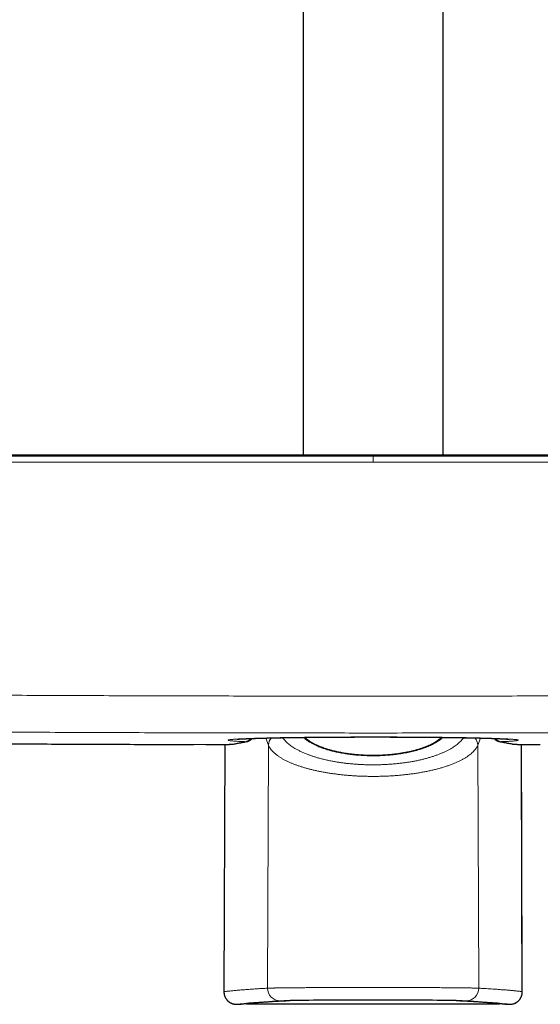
# Model space of a CAD drawing. Header units: millimetres. Extents: x 8 to 778, y 12 to 1829.
# Tile 174 of 256: x 362 to 428, y 1128 to 1253. Entities that reach past the tile are written whole.
import ezdxf

# ---------------------------------------------------------------- set-up
doc = ezdxf.new("R2010")
doc.units = ezdxf.units.MM

msp = doc.modelspace()

# ---------------------------------------------------------------- linework, layer by layer
at = {"color": 7, "linetype": 'Continuous', "lineweight": 30}
for p, q in [((397.78, 1463.75), (397.78, 1197.92)), ((415.58, 1197.92), (415.58, 1463.75)), ((387.83, 1161.13), (387.7, 1129.68)), ((388.94, 1161.19), (388.91, 1161.18)), ((424.43, 1161.19), (424.45, 1161.18)), ((387.7, 1129.68), (387.7, 1129.68)), ((425.66, 1129.68), (425.66, 1129.68)), ((389.33, 1128.08), (389.34, 1128.08)), ((389.34, 1128.08), (389.65, 1128.08)), ((390.67, 1128.12), (422.7, 1128.12)), ((423.72, 1128.08), (424.03, 1128.08)), ((424.03, 1128.08), (424.03, 1128.08)), ((424.05, 1128.08), (424.06, 1128.08))]:
    msp.add_line(p, q, dxfattribs=at)
at = {"color": 8, "linetype": 'Continuous', "lineweight": 0}
for p, q in [((406.68, 1197.92), (406.68, 1197.82)), ((406.68, 1197.03), (406.68, 1197.62)), ((385.42, 1161.12), (385.42, 1161.12)), ((393.36, 1161.05), (393.02, 1161.95)), ((420.35, 1161.95), (420.01, 1161.05)), ((393.25, 1130.13), (393.36, 1161.05)), ((420.11, 1130.13), (420.01, 1161.05)), ((395.12, 1128.52), (395.16, 1128.53)), ((418.24, 1128.52), (418.21, 1128.53)), ((389.33, 1128.08), (389.64, 1128.08)), ((390.67, 1128.12), (422.7, 1128.12)), ((423.72, 1128.08), (424.03, 1128.08))]:
    msp.add_line(p, q, dxfattribs=at)
at = {"color": 8, "linetype": 'Continuous', "lineweight": 0, "flags": 128}
for points in [[(387.83, 1161.13), (387.83, 1160.51), (387.7, 1129.68)], [(388.91, 1161.18), (388.87, 1161.18), (388.78, 1161.17)], [(390.45, 1161.48), (390.54, 1161.49), (390.6, 1161.5)], [(422.91, 1161.48), (422.83, 1161.49), (422.77, 1161.5)], [(424.45, 1161.18), (424.49, 1161.18), (424.58, 1161.17)], [(425.66, 1129.68), (425.58, 1149.07), (425.54, 1161.13)]]:
    msp.add_lwpolyline(points, dxfattribs=at)
at = {"color": 7, "linetype": 'Continuous', "lineweight": 30, "flags": 128}
msp.add_lwpolyline([(425.66, 1129.68), (425.61, 1141.86), (425.54, 1161.13)], dxfattribs=at)
at = {"color": 8, "linetype": 'Continuous', "lineweight": 0}
for centre, radius, start, end in [((394.88, 1160.93), 1.53, 137.2719, 175.7995), ((418.49, 1160.93), 1.53, 4.2005, 42.7267), ((394.84, 1130.12), 1.59, 179.566, 269.5703), ((418.52, 1130.12), 1.59, 270.4297, 0.434), ((390.67, 1128.32), 0.2, 224.7104, 269.9412), ((422.7, 1128.32), 0.2, 270.0614, 315.3023)]:
    msp.add_arc(centre, radius, start, end, dxfattribs=at)
at = {"color": 7, "linetype": 'Continuous', "lineweight": 30}
for centre, start, end in [((390.67, 1128.32), 225.2857, 270), ((422.7, 1128.32), 270, 315.2594)]:
    msp.add_arc(centre, 0.2, start, end, dxfattribs=at)
at = {"color": 8, "linetype": 'Continuous', "lineweight": 0}
for centre, major_axis, ratio, start_param, end_param in [((958.04, 1127.77), (569.79, 0), 0.008727, 2.989392, 3.079853), ((958.04, 1127.77), (569.5, 0), 0.008727, 2.989347, 3.079244), ((406.68, 1128.51), (11.99, 0), 0.008727, 0.1522, 2.989392), ((406.68, 1128.51), (11.69, 0), 0.008727, 2.700364, 2.989347), ((406.68, 1128.51), (11.69, 0), 0.008727, 0.152246, 0.441972), ((-144.67, 1127.77), (569.5, 0), 0.008727, 0.062348, 0.152246), ((-144.67, 1127.77), (569.79, 0), 0.008727, 0.06174, 0.1522), ((958.04, 1127.7), (568.4, 0), 0.012218, 3.057594, 3.081293), ((-144.67, 1127.7), (568.4, 0), 0.012218, 0.060299, 0.083879)]:
    msp.add_ellipse(centre, major_axis=major_axis, ratio=ratio, start_param=start_param, end_param=end_param, dxfattribs=at)
at = {"color": 7, "linetype": 'Continuous', "lineweight": 30}
msp.add_ellipse((406.68, 1128.51), major_axis=(11.69, 0), ratio=0.008727, start_param=0.441972, end_param=2.700364, dxfattribs=at)
at = {"color": 8, "linetype": 'Continuous', "lineweight": 0}
for points, knots in [([(406.68, 1197.82), (403.77, 1197.82), (397.96, 1197.82), (390.01, 1197.82), (382.83, 1197.82), (376.43, 1197.82), (370.03, 1197.82), (363.63, 1197.82), (357.23, 1197.82), (350.84, 1197.82), (344.44, 1197.82), (338.04, 1197.82), (331.78, 1197.82), (325.68, 1197.82), (319.72, 1197.82), (313.76, 1197.82), (309.79, 1197.82), (307.8, 1197.82)], [0, 0, 0, 0, 0.088223, 0.176447, 0.241167, 0.305888, 0.370609, 0.43533, 0.50005, 0.564771, 0.629492, 0.694213, 0.758933, 0.8192, 0.879466, 0.939733, 1, 1, 1, 1]), ([(406.68, 1197.62), (406.68, 1197.65), (406.68, 1197.71), (406.68, 1197.76), (406.68, 1197.8), (406.68, 1197.81), (406.68, 1197.82)], [0, 0, 0, 0, 0.2947438, 0.5971916, 0.7974178, 1, 1, 1, 1]), ([(406.68, 1197.82), (409.59, 1197.82), (415.41, 1197.82), (423.36, 1197.82), (430.53, 1197.82), (436.93, 1197.82), (443.33, 1197.82), (449.73, 1197.82), (456.13, 1197.82), (462.53, 1197.82), (468.93, 1197.82), (475.33, 1197.82), (481.58, 1197.82), (487.69, 1197.82), (493.64, 1197.82), (499.6, 1197.82), (503.57, 1197.82), (505.56, 1197.82)], [0, 0, 0, 0, 0.0882231, 0.1764467, 0.2411671, 0.3058876, 0.3706086, 0.4353298, 0.5000502, 0.5647712, 0.6294924, 0.6942128, 0.7589333, 0.8191996, 0.8794661, 0.939733, 1, 1, 1, 1]), ([(307.79, 1197.03), (309.78, 1197.03), (313.75, 1197.03), (319.71, 1197.03), (325.67, 1197.03), (331.77, 1197.03), (338.03, 1197.03), (344.43, 1197.03), (350.83, 1197.03), (357.23, 1197.03), (363.63, 1197.03), (370.03, 1197.03), (376.43, 1197.03), (382.83, 1197.03), (390.01, 1197.03), (397.96, 1197.03), (403.77, 1197.03), (406.68, 1197.03)], [0, 0, 0, 0, 0.060266, 0.120533, 0.1808, 0.241067, 0.305787, 0.370508, 0.435229, 0.49995, 0.56467, 0.629391, 0.694111, 0.758832, 0.823553, 0.911776, 1, 1, 1, 1]), ([(505.57, 1197.03), (503.59, 1197.03), (499.62, 1197.03), (493.66, 1197.03), (487.7, 1197.03), (481.59, 1197.03), (475.34, 1197.03), (468.94, 1197.03), (462.54, 1197.03), (456.14, 1197.03), (449.74, 1197.03), (443.34, 1197.03), (436.93, 1197.03), (430.53, 1197.03), (423.36, 1197.03), (415.41, 1197.03), (409.59, 1197.03), (406.68, 1197.03)], [0, 0, 0, 0, 0.060266, 0.120533, 0.1808, 0.241067, 0.305787, 0.370508, 0.435229, 0.49995, 0.56467, 0.629391, 0.694111, 0.758832, 0.823553, 0.911776, 1, 1, 1, 1]), ([(308.88, 1167.79), (311.6, 1167.76), (317.03, 1167.7), (325.17, 1167.63), (333.86, 1167.56), (343.1, 1167.49), (352.87, 1167.43), (362.65, 1167.38), (372.43, 1167.34), (382.21, 1167.31), (391.99, 1167.29), (401.77, 1167.28), (411.55, 1167.28), (421.33, 1167.29), (431.42, 1167.31), (441.81, 1167.35), (452.51, 1167.39), (463.21, 1167.45), (473.74, 1167.52), (484.1, 1167.6), (494.29, 1167.68), (501.08, 1167.75), (504.48, 1167.79)], [0, 0, 0, 0, 0.04165, 0.0833, 0.124949, 0.174936, 0.224922, 0.274908, 0.324895, 0.374881, 0.424881, 0.474881, 0.524881, 0.574881, 0.624881, 0.679583, 0.734284, 0.788986, 0.843687, 0.895792, 0.947896, 1, 1, 1, 1]), ([(504.42, 1163.09), (501.7, 1163.06), (496.28, 1163.01), (488.14, 1162.94), (479.45, 1162.86), (470.23, 1162.8), (460.45, 1162.74), (450.68, 1162.69), (440.91, 1162.65), (431.14, 1162.62), (421.37, 1162.6), (411.59, 1162.59), (401.82, 1162.59), (392.04, 1162.6), (381.96, 1162.62), (371.58, 1162.65), (360.88, 1162.7), (350.19, 1162.75), (339.67, 1162.82), (329.31, 1162.9), (319.13, 1162.99), (312.34, 1163.06), (308.95, 1163.09)], [0, 0, 0, 0, 0.04165, 0.0833, 0.124949, 0.174936, 0.224922, 0.274909, 0.324895, 0.374881, 0.424881, 0.474881, 0.524881, 0.574881, 0.624881, 0.679583, 0.734284, 0.788986, 0.843687, 0.895792, 0.947896, 1, 1, 1, 1]), ([(385.42, 1161.12), (381.79, 1161.13), (374.55, 1161.15), (363.04, 1161.2), (350.88, 1161.26), (340.22, 1161.34), (333.82, 1161.39), (331.68, 1161.41)], [0, 0, 0, 0, 0.202212, 0.404423, 0.642654, 0.880885, 1, 1, 1, 1]), ([(388.78, 1161.17), (388.77, 1161.17), (388.75, 1161.17), (388.68, 1161.16), (388.6, 1161.16), (388.49, 1161.15), (388.36, 1161.15), (388.2, 1161.14), (388.03, 1161.14), (387.84, 1161.13), (387.63, 1161.13), (387.41, 1161.13), (387.17, 1161.12), (386.92, 1161.12), (386.66, 1161.12), (386.39, 1161.12), (386.12, 1161.12), (385.87, 1161.12), (385.63, 1161.12), (385.49, 1161.12), (385.42, 1161.12)], [0, 0, 0, 0, 0.057176, 0.114554, 0.171935, 0.229114, 0.286297, 0.343683, 0.401079, 0.458274, 0.515781, 0.573506, 0.631248, 0.688778, 0.744973, 0.801351, 0.85772, 0.913904, 0.956953, 1, 1, 1, 1]), ([(390.45, 1161.48), (390.36, 1161.49), (390.14, 1161.5), (389.84, 1161.51), (389.54, 1161.53), (389.27, 1161.54), (389.03, 1161.56), (388.82, 1161.58), (388.63, 1161.59), (388.49, 1161.61), (388.37, 1161.63), (388.29, 1161.64), (388.24, 1161.66), (388.22, 1161.68), (388.24, 1161.7), (388.29, 1161.71), (388.37, 1161.73), (388.49, 1161.75), (388.63, 1161.76), (388.81, 1161.78), (389.02, 1161.8), (389.26, 1161.81), (389.53, 1161.83), (389.83, 1161.85), (390.17, 1161.86), (390.54, 1161.88), (390.93, 1161.89), (391.35, 1161.91), (391.79, 1161.92), (392.26, 1161.94), (392.75, 1161.95), (393.28, 1161.96), (393.83, 1161.97), (394.41, 1161.99), (394.91, 1162), (395.33, 1162), (395.69, 1162.01), (396.09, 1162.02), (396.53, 1162.02), (396.99, 1162.03), (397.46, 1162.03), (397.94, 1162.04), (398.43, 1162.05), (398.93, 1162.05), (399.44, 1162.06), (399.91, 1162.06), (400.35, 1162.06), (400.85, 1162.07), (401.46, 1162.07), (402.18, 1162.08), (402.91, 1162.08), (403.65, 1162.08), (404.4, 1162.09), (405.16, 1162.09), (405.92, 1162.09), (406.49, 1162.09), (407.06, 1162.09), (407.63, 1162.09), (408.4, 1162.09), (409.17, 1162.09), (409.93, 1162.08), (410.7, 1162.08), (411.46, 1162.08), (412.21, 1162.07), (412.95, 1162.07), (413.68, 1162.06), (414.39, 1162.05), (415.08, 1162.04), (415.76, 1162.04), (416.43, 1162.03), (417.09, 1162.02), (417.73, 1162.01), (418.35, 1162), (418.94, 1161.99), (419.5, 1161.97), (420.04, 1161.96), (420.57, 1161.95), (421.07, 1161.94), (421.55, 1161.92), (422, 1161.91), (422.42, 1161.89), (422.81, 1161.88), (423.17, 1161.86), (423.51, 1161.85), (423.81, 1161.83), (424.09, 1161.82), (424.33, 1161.8), (424.55, 1161.78), (424.73, 1161.77), (424.87, 1161.75), (424.99, 1161.73), (425.07, 1161.71), (425.12, 1161.7), (425.14, 1161.68), (425.13, 1161.66), (425.08, 1161.65), (425.01, 1161.63), (424.93, 1161.62), (424.86, 1161.61), (424.77, 1161.6), (424.65, 1161.58), (424.51, 1161.57), (424.35, 1161.56), (424.18, 1161.55), (423.99, 1161.54), (423.78, 1161.52), (423.56, 1161.51), (423.33, 1161.5), (423.12, 1161.49), (422.98, 1161.49), (422.91, 1161.48)], [0, 0, 0, 0, 0.007868, 0.017958, 0.028057, 0.038155, 0.048245, 0.058529, 0.068817, 0.0791, 0.089497, 0.099541, 0.109589, 0.119632, 0.129836, 0.14004, 0.150392, 0.160744, 0.171143, 0.181187, 0.191236, 0.20128, 0.211484, 0.221689, 0.232041, 0.242394, 0.252794, 0.262837, 0.272885, 0.282928, 0.293131, 0.303335, 0.313686, 0.324038, 0.334437, 0.339721, 0.345005, 0.352084, 0.359164, 0.366242, 0.373435, 0.380629, 0.387822, 0.395131, 0.402442, 0.409752, 0.415263, 0.420774, 0.430573, 0.44038, 0.450187, 0.459987, 0.469986, 0.479993, 0.490001, 0.5, 0.502379, 0.512465, 0.522559, 0.532653, 0.542738, 0.553017, 0.5633, 0.573579, 0.583972, 0.594053, 0.604143, 0.614233, 0.624314, 0.634613, 0.644922, 0.655231, 0.66553, 0.67562, 0.685718, 0.695817, 0.705907, 0.71619, 0.726479, 0.736762, 0.74716, 0.75725, 0.767348, 0.777447, 0.787537, 0.79782, 0.808108, 0.818392, 0.828789, 0.838832, 0.84888, 0.858923, 0.869126, 0.879329, 0.889681, 0.900032, 0.910431, 0.915904, 0.921377, 0.928712, 0.936048, 0.943383, 0.950844, 0.958307, 0.965769, 0.973361, 0.980955, 0.988547, 0.994274, 1, 1, 1, 1]), ([(390.45, 1161.48), (390.32, 1161.46), (390.05, 1161.41), (389.63, 1161.33), (389.21, 1161.25), (388.93, 1161.2), (388.78, 1161.17)], [0, 0, 0, 0, 0.22788, 0.455764, 0.727879, 1, 1, 1, 1]), ([(391.15, 1161.89), (391.13, 1161.87), (391.06, 1161.81), (390.96, 1161.72), (390.83, 1161.63), (390.7, 1161.56), (390.57, 1161.51), (390.49, 1161.49), (390.45, 1161.48)], [0, 0, 0, 0, 0.092461, 0.273502, 0.454537, 0.635962, 0.817871, 1, 1, 1, 1]), ([(395.18, 1162), (395.19, 1161.98), (395.25, 1161.9), (395.36, 1161.76), (395.52, 1161.57), (395.7, 1161.4), (395.9, 1161.22), (396.11, 1161.05), (396.35, 1160.88), (396.6, 1160.71), (396.88, 1160.55), (397.19, 1160.38), (397.55, 1160.2), (397.96, 1160.02), (398.36, 1159.86), (398.75, 1159.72), (399.11, 1159.6), (399.49, 1159.48), (399.91, 1159.36), (400.38, 1159.24), (400.91, 1159.12), (401.41, 1159.02), (401.88, 1158.93), (402.31, 1158.86), (402.75, 1158.8), (403.2, 1158.74), (403.65, 1158.69), (404.1, 1158.65), (404.56, 1158.62), (405.02, 1158.59), (405.49, 1158.56), (405.97, 1158.55), (406.45, 1158.54), (406.93, 1158.54), (407.42, 1158.55), (407.91, 1158.57), (408.39, 1158.59), (408.88, 1158.62), (409.37, 1158.66), (409.85, 1158.71), (410.33, 1158.76), (410.81, 1158.83), (411.28, 1158.9), (411.76, 1158.98), (412.23, 1159.07), (412.68, 1159.17), (413.13, 1159.28), (413.57, 1159.39), (414, 1159.52), (414.41, 1159.65), (414.81, 1159.79), (415.19, 1159.93), (415.56, 1160.09), (415.91, 1160.25), (416.24, 1160.41), (416.55, 1160.59), (416.85, 1160.77), (417.12, 1160.95), (417.36, 1161.14), (417.58, 1161.32), (417.78, 1161.51), (417.96, 1161.71), (418.1, 1161.87), (418.16, 1161.97), (418.18, 1162)], [0, 0, 0, 0, 0.004481, 0.021212, 0.037218, 0.053236, 0.069253, 0.085259, 0.101531, 0.117809, 0.134081, 0.150512, 0.170592, 0.190685, 0.210764, 0.226107, 0.241462, 0.256817, 0.272159, 0.291527, 0.310908, 0.330276, 0.345089, 0.359915, 0.37474, 0.389553, 0.404143, 0.418746, 0.433349, 0.447939, 0.462846, 0.477767, 0.492688, 0.507595, 0.522903, 0.538226, 0.553548, 0.568856, 0.584531, 0.600222, 0.615913, 0.631589, 0.647903, 0.664302, 0.680702, 0.69738, 0.714059, 0.731019, 0.74798, 0.765029, 0.782211, 0.79948, 0.816748, 0.834299, 0.85185, 0.869686, 0.887522, 0.905446, 0.922626, 0.939881, 0.957135, 0.974636, 0.992136, 1, 1, 1, 1]), ([(401.29, 1160.34), (401.15, 1160.38), (400.85, 1160.46), (400.43, 1160.6), (400.07, 1160.73), (399.76, 1160.85), (399.47, 1160.97), (399.17, 1161.11), (398.86, 1161.28), (398.6, 1161.43), (398.38, 1161.58), (398.19, 1161.71), (398.01, 1161.85), (397.89, 1161.96), (397.83, 1162.02), (397.81, 1162.04)], [0, 0, 0, 0, 0.095122, 0.190325, 0.285451, 0.353207, 0.420963, 0.512715, 0.604531, 0.696287, 0.766204, 0.836122, 0.908508, 0.980896, 1, 1, 1, 1]), ([(415.55, 1162.04), (415.53, 1162.01), (415.45, 1161.94), (415.3, 1161.81), (415.1, 1161.65), (414.88, 1161.5), (414.64, 1161.35), (414.38, 1161.21), (414.11, 1161.07), (413.82, 1160.94), (413.54, 1160.82), (413.23, 1160.71), (412.91, 1160.59), (412.58, 1160.48), (412.23, 1160.38), (411.86, 1160.28), (411.49, 1160.2), (411.13, 1160.12), (410.77, 1160.05), (410.4, 1159.98), (410.02, 1159.93), (409.63, 1159.87), (409.23, 1159.83), (408.82, 1159.79), (408.43, 1159.75), (408.04, 1159.73), (407.61, 1159.71), (407.14, 1159.69), (406.63, 1159.69), (406.15, 1159.7), (405.72, 1159.71), (405.33, 1159.73), (404.96, 1159.75), (404.56, 1159.78), (404.11, 1159.83), (403.64, 1159.88), (403.2, 1159.95), (402.82, 1160.01), (402.45, 1160.08), (402.07, 1160.15), (401.67, 1160.24), (401.42, 1160.31), (401.29, 1160.34)], [0, 0, 0, 0, 0.011881, 0.038225, 0.064979, 0.091733, 0.118913, 0.146094, 0.173417, 0.198554, 0.223703, 0.248839, 0.274433, 0.300027, 0.326055, 0.352082, 0.378255, 0.401616, 0.424987, 0.448347, 0.472128, 0.495909, 0.520125, 0.544354, 0.56857, 0.590425, 0.612279, 0.641959, 0.671664, 0.701344, 0.72404, 0.746737, 0.768019, 0.789302, 0.818163, 0.847047, 0.875909, 0.89794, 0.919971, 0.946642, 0.973329, 1, 1, 1, 1]), ([(422.22, 1161.89), (422.24, 1161.87), (422.3, 1161.81), (422.41, 1161.72), (422.54, 1161.63), (422.67, 1161.56), (422.79, 1161.51), (422.87, 1161.49), (422.91, 1161.48)], [0, 0, 0, 0, 0.0924413, 0.2734419, 0.454525, 0.6359539, 0.8178671, 1, 1, 1, 1]), ([(422.91, 1161.48), (423.05, 1161.46), (423.32, 1161.41), (423.73, 1161.33), (424.15, 1161.25), (424.44, 1161.2), (424.58, 1161.17)], [0, 0, 0, 0, 0.22788, 0.455764, 0.727879, 1, 1, 1, 1]), ([(424.58, 1161.17), (424.59, 1161.17), (424.62, 1161.17), (424.68, 1161.16), (424.77, 1161.16), (424.88, 1161.15), (425.01, 1161.15), (425.16, 1161.14), (425.33, 1161.14), (425.52, 1161.13), (425.73, 1161.13), (425.96, 1161.13), (426.2, 1161.12), (426.45, 1161.12), (426.71, 1161.12), (426.97, 1161.12), (427.24, 1161.12), (427.5, 1161.12), (427.73, 1161.12), (427.88, 1161.12), (427.95, 1161.12)], [0, 0, 0, 0, 0.057176, 0.114554, 0.171935, 0.229114, 0.286297, 0.343683, 0.401079, 0.458274, 0.515781, 0.573506, 0.631248, 0.688778, 0.744973, 0.801351, 0.85772, 0.913904, 0.956953, 1, 1, 1, 1]), ([(420.01, 1161.05), (419.98, 1160.98), (419.91, 1160.84), (419.79, 1160.64), (419.64, 1160.45), (419.46, 1160.25), (419.26, 1160.05), (419.03, 1159.86), (418.77, 1159.67), (418.49, 1159.48), (418.19, 1159.3), (417.87, 1159.12), (417.52, 1158.95), (417.15, 1158.79), (416.75, 1158.63), (416.33, 1158.47), (415.89, 1158.32), (415.43, 1158.18), (414.97, 1158.05), (414.51, 1157.93), (414.02, 1157.82), (413.52, 1157.71), (413, 1157.61), (412.46, 1157.52), (411.91, 1157.43), (411.36, 1157.36), (410.82, 1157.29), (410.29, 1157.24), (409.75, 1157.19), (409.2, 1157.15), (408.65, 1157.12), (408.09, 1157.09), (407.53, 1157.08), (406.97, 1157.07), (406.43, 1157.07), (405.9, 1157.08), (405.37, 1157.09), (404.84, 1157.11), (404.31, 1157.14), (403.79, 1157.18), (403.26, 1157.22), (402.75, 1157.27), (402.25, 1157.33), (401.76, 1157.39), (401.28, 1157.46), (400.8, 1157.53), (400.33, 1157.62), (399.87, 1157.7), (399.42, 1157.8), (398.98, 1157.9), (398.56, 1158.01), (398.14, 1158.12), (397.73, 1158.24), (397.34, 1158.36), (396.97, 1158.49), (396.6, 1158.63), (396.26, 1158.77), (395.92, 1158.92), (395.6, 1159.07), (395.28, 1159.24), (394.96, 1159.42), (394.66, 1159.62), (394.41, 1159.8), (394.2, 1159.97), (394.03, 1160.12), (393.87, 1160.29), (393.71, 1160.47), (393.57, 1160.66), (393.45, 1160.85), (393.39, 1160.98), (393.36, 1161.05)], [0, 0, 0, 0, 0.015681, 0.031361, 0.047193, 0.063025, 0.079085, 0.095145, 0.111367, 0.127588, 0.143344, 0.159099, 0.175023, 0.190948, 0.207128, 0.223309, 0.239673, 0.256038, 0.271073, 0.286109, 0.30131, 0.316511, 0.331963, 0.347415, 0.363046, 0.378677, 0.39275, 0.406823, 0.421103, 0.435397, 0.449691, 0.463971, 0.478483, 0.492994, 0.506411, 0.519828, 0.533428, 0.54704, 0.560651, 0.574251, 0.58805, 0.601849, 0.615172, 0.628496, 0.641989, 0.655493, 0.668997, 0.682491, 0.696167, 0.709843, 0.723599, 0.737356, 0.751282, 0.76522, 0.779158, 0.793085, 0.807193, 0.821302, 0.835863, 0.850424, 0.867604, 0.884793, 0.901974, 0.914413, 0.926855, 0.939294, 0.954434, 0.969575, 0.984787, 1, 1, 1, 1]), ([(387.7, 1129.68), (387.76, 1129.69), (387.87, 1129.7), (388.08, 1129.73), (388.31, 1129.76), (388.57, 1129.78), (388.81, 1129.81), (389.05, 1129.83), (389.26, 1129.85), (389.49, 1129.87), (389.72, 1129.89), (389.96, 1129.91), (390.22, 1129.93), (390.48, 1129.95), (390.75, 1129.97), (391.03, 1129.99), (391.32, 1130.01), (391.62, 1130.03), (391.93, 1130.05), (392.24, 1130.07), (392.57, 1130.09), (392.9, 1130.11), (393.13, 1130.12), (393.25, 1130.13)], [0, 0, 0, 0, 0.0490967, 0.1104084, 0.17172, 0.2330394, 0.2943587, 0.3384313, 0.3825038, 0.4265792, 0.4706546, 0.5147385, 0.5588225, 0.6029093, 0.6469961, 0.6911144, 0.7352328, 0.7793539, 0.8234751, 0.8676049, 0.9117347, 0.9558673, 1, 1, 1, 1]), ([(393.25, 1130.13), (393.28, 1130.13), (393.34, 1130.13), (393.45, 1130.14), (393.58, 1130.14), (393.74, 1130.15), (393.91, 1130.15), (394.1, 1130.15), (394.28, 1130.16), (394.46, 1130.16), (394.67, 1130.16), (394.9, 1130.17), (395.16, 1130.17), (395.46, 1130.17), (395.79, 1130.18), (396.15, 1130.18), (396.49, 1130.18), (396.82, 1130.19), (397.12, 1130.19), (397.45, 1130.19), (397.8, 1130.19), (398.2, 1130.2), (398.63, 1130.2), (399.1, 1130.2), (399.59, 1130.2), (400.05, 1130.21), (400.47, 1130.21), (400.86, 1130.21), (401.27, 1130.21), (401.71, 1130.21), (402.19, 1130.21), (402.7, 1130.21), (403.26, 1130.22), (403.83, 1130.22), (404.39, 1130.22), (404.96, 1130.22), (405.55, 1130.22), (406.19, 1130.22), (406.85, 1130.22), (407.46, 1130.22), (408, 1130.22), (408.48, 1130.22), (408.99, 1130.22), (409.52, 1130.22), (410.07, 1130.22), (410.62, 1130.21), (411.16, 1130.21), (411.7, 1130.21), (412.23, 1130.21), (412.76, 1130.21), (413.27, 1130.21), (413.76, 1130.2), (414.24, 1130.2), (414.7, 1130.2), (415.16, 1130.2), (415.6, 1130.19), (416.03, 1130.19), (416.44, 1130.19), (416.8, 1130.18), (417.11, 1130.18), (417.39, 1130.18), (417.66, 1130.18), (417.93, 1130.17), (418.21, 1130.17), (418.49, 1130.17), (418.77, 1130.16), (419.02, 1130.16), (419.25, 1130.15), (419.45, 1130.15), (419.62, 1130.15), (419.78, 1130.14), (419.91, 1130.14), (420.03, 1130.13), (420.09, 1130.13), (420.11, 1130.13)], [0, 0, 0, 0, 0.013888, 0.027781, 0.041669, 0.055705, 0.069746, 0.083782, 0.094734, 0.105685, 0.117963, 0.130244, 0.142521, 0.15749, 0.172459, 0.187577, 0.202695, 0.213647, 0.224598, 0.236876, 0.249157, 0.261434, 0.276403, 0.291371, 0.30649, 0.321608, 0.332559, 0.34351, 0.355787, 0.368068, 0.380345, 0.395313, 0.410281, 0.425399, 0.440517, 0.455169, 0.469822, 0.48713, 0.504449, 0.521757, 0.53431, 0.546868, 0.559421, 0.574073, 0.588725, 0.60358, 0.618448, 0.633316, 0.64817, 0.663247, 0.678324, 0.692977, 0.707629, 0.722484, 0.737352, 0.752219, 0.767074, 0.782151, 0.797228, 0.80818, 0.819131, 0.831408, 0.843688, 0.855965, 0.870934, 0.885902, 0.90102, 0.916137, 0.930038, 0.943945, 0.957846, 0.971895, 0.98595, 1, 1, 1, 1]), ([(420.11, 1130.13), (420.27, 1130.12), (420.59, 1130.1), (421.05, 1130.08), (421.49, 1130.05), (421.92, 1130.02), (422.28, 1130), (422.6, 1129.97), (422.86, 1129.95), (423.12, 1129.93), (423.37, 1129.91), (423.61, 1129.9), (423.84, 1129.88), (424.06, 1129.86), (424.28, 1129.84), (424.48, 1129.82), (424.68, 1129.8), (424.86, 1129.78), (425.04, 1129.76), (425.21, 1129.74), (425.37, 1129.72), (425.52, 1129.7), (425.62, 1129.69), (425.66, 1129.68)], [0, 0, 0, 0, 0.061311, 0.122622, 0.183934, 0.245253, 0.306573, 0.349883, 0.393194, 0.436508, 0.479821, 0.523142, 0.566464, 0.609788, 0.653112, 0.696467, 0.739821, 0.783178, 0.826534, 0.869899, 0.913265, 0.956632, 1, 1, 1, 1]), ([(387.7, 1129.68), (387.7, 1129.62), (387.71, 1129.5), (387.74, 1129.32), (387.79, 1129.15), (387.86, 1128.98), (387.94, 1128.83), (388.05, 1128.68), (388.17, 1128.54), (388.3, 1128.42), (388.44, 1128.33), (388.53, 1128.27), (388.57, 1128.25)], [0, 0, 0, 0, 0.10193, 0.204183, 0.306113, 0.408038, 0.510287, 0.612212, 0.714125, 0.816362, 0.918275, 1, 1, 1, 1]), ([(424.79, 1128.25), (424.83, 1128.27), (424.93, 1128.33), (425.07, 1128.42), (425.2, 1128.54), (425.32, 1128.68), (425.42, 1128.83), (425.51, 1128.98), (425.58, 1129.15), (425.63, 1129.32), (425.66, 1129.5), (425.66, 1129.62), (425.66, 1129.68)], [0, 0, 0, 0, 0.081725, 0.183638, 0.285875, 0.387788, 0.489713, 0.591962, 0.693887, 0.795817, 0.89807, 1, 1, 1, 1]), ([(388.57, 1128.25), (388.61, 1128.23), (388.69, 1128.19), (388.82, 1128.15), (388.95, 1128.12), (389.08, 1128.09), (389.2, 1128.08), (389.29, 1128.08), (389.33, 1128.08)], [0, 0, 0, 0, 0.167229, 0.334465, 0.504978, 0.675496, 0.83742, 1, 1, 1, 1])]:
    msp.add_open_spline(points, degree=3, knots=knots, dxfattribs=at)
at = {"color": 7, "linetype": 'Continuous', "lineweight": 30}
for points, knots in [([(406.68, 1197.92), (406.11, 1197.92), (404.99, 1197.92), (403.31, 1197.92), (401.66, 1197.92), (400.05, 1197.92), (398.46, 1197.92), (396.91, 1197.92), (395.43, 1197.92), (394.02, 1197.92), (392.67, 1197.92), (391.36, 1197.92), (390.06, 1197.92), (388.8, 1197.92), (387.56, 1197.92), (386.34, 1197.92), (385.16, 1197.92), (383.99, 1197.92), (382.86, 1197.92), (381.75, 1197.92), (380.68, 1197.92), (379.66, 1197.92), (378.69, 1197.92), (377.73, 1197.92), (376.8, 1197.92), (375.88, 1197.92), (374.96, 1197.92), (374.05, 1197.92), (373.16, 1197.92), (372.3, 1197.92), (371.47, 1197.92), (370.67, 1197.92), (369.92, 1197.92), (369.2, 1197.92), (368.51, 1197.92), (367.84, 1197.92), (367.23, 1197.92), (366.67, 1197.92), (366.17, 1197.92), (365.68, 1197.92), (365.2, 1197.92), (364.74, 1197.92), (364.26, 1197.92), (363.73, 1197.92), (363.15, 1197.92), (362.56, 1197.92), (361.9, 1197.92), (361.17, 1197.92), (360.39, 1197.92), (359.57, 1197.92), (358.71, 1197.92), (357.83, 1197.92), (356.92, 1197.92), (356, 1197.92), (355.09, 1197.92), (354.17, 1197.92), (353.22, 1197.92), (352.25, 1197.92), (351.26, 1197.92), (350.24, 1197.92), (349.19, 1197.92), (348.11, 1197.92), (347.02, 1197.92), (345.89, 1197.92), (344.74, 1197.92), (343.58, 1197.92), (342.43, 1197.92), (341.27, 1197.92), (340.09, 1197.92), (338.89, 1197.92), (337.64, 1197.92), (336.34, 1197.92), (334.99, 1197.92), (333.61, 1197.92), (332.2, 1197.92), (330.78, 1197.92), (329.35, 1197.92), (327.93, 1197.92), (326.51, 1197.92), (325.07, 1197.92), (323.6, 1197.92), (322.05, 1197.92), (320.42, 1197.92), (318.71, 1197.92), (316.96, 1197.92), (315.19, 1197.92), (313.39, 1197.92), (311.55, 1197.92), (309.69, 1197.92), (308.45, 1197.92), (307.82, 1197.92)], [0, 0, 0, 0, 0.017268, 0.034225, 0.050871, 0.067206, 0.08323, 0.098943, 0.114345, 0.128191, 0.141776, 0.155099, 0.168161, 0.180962, 0.193501, 0.205779, 0.217797, 0.229552, 0.241047, 0.252281, 0.263253, 0.273359, 0.283233, 0.292875, 0.302284, 0.311462, 0.320942, 0.33016, 0.339118, 0.347814, 0.356249, 0.364423, 0.371891, 0.379126, 0.38613, 0.392901, 0.39944, 0.404711, 0.409822, 0.414771, 0.419559, 0.424186, 0.42876, 0.434353, 0.440171, 0.446213, 0.45248, 0.460152, 0.468136, 0.476432, 0.48504, 0.49396, 0.503193, 0.512737, 0.52176, 0.531046, 0.540593, 0.550403, 0.560475, 0.57081, 0.581406, 0.592265, 0.603387, 0.61477, 0.626416, 0.638324, 0.649791, 0.661492, 0.673426, 0.685593, 0.697994, 0.7114, 0.725069, 0.739001, 0.753194, 0.76765, 0.782368, 0.796485, 0.810836, 0.82542, 0.840236, 0.855287, 0.872359, 0.889722, 0.907375, 0.925319, 0.943553, 0.962078, 0.980894, 1, 1, 1, 1]), ([(505.55, 1197.92), (504.98, 1197.92), (503.85, 1197.92), (502.18, 1197.92), (500.53, 1197.92), (498.92, 1197.92), (497.33, 1197.92), (495.78, 1197.92), (494.3, 1197.92), (492.89, 1197.92), (491.54, 1197.92), (490.23, 1197.92), (488.93, 1197.92), (487.67, 1197.92), (486.43, 1197.92), (485.22, 1197.92), (484.03, 1197.92), (482.87, 1197.92), (481.73, 1197.92), (480.62, 1197.92), (479.55, 1197.92), (478.53, 1197.92), (477.56, 1197.92), (476.6, 1197.92), (475.67, 1197.92), (474.75, 1197.92), (473.83, 1197.92), (472.92, 1197.92), (472.03, 1197.92), (471.17, 1197.92), (470.34, 1197.92), (469.55, 1197.92), (468.79, 1197.92), (468.08, 1197.92), (467.38, 1197.92), (466.72, 1197.92), (466.1, 1197.92), (465.55, 1197.92), (465.04, 1197.92), (464.55, 1197.92), (464.08, 1197.92), (463.62, 1197.92), (463.13, 1197.92), (462.6, 1197.92), (462.03, 1197.92), (461.43, 1197.92), (460.77, 1197.92), (460.05, 1197.92), (459.26, 1197.92), (458.44, 1197.92), (457.59, 1197.92), (456.71, 1197.92), (455.79, 1197.92), (454.88, 1197.92), (453.96, 1197.92), (453.04, 1197.92), (452.1, 1197.92), (451.13, 1197.92), (450.13, 1197.92), (449.11, 1197.92), (448.06, 1197.92), (446.99, 1197.92), (445.89, 1197.92), (444.76, 1197.92), (443.61, 1197.92), (442.46, 1197.92), (441.3, 1197.92), (440.14, 1197.92), (438.96, 1197.92), (437.76, 1197.92), (436.51, 1197.92), (435.21, 1197.92), (433.86, 1197.92), (432.48, 1197.92), (431.08, 1197.92), (429.65, 1197.92), (428.22, 1197.92), (426.8, 1197.92), (425.38, 1197.92), (423.94, 1197.92), (422.47, 1197.92), (420.92, 1197.92), (419.29, 1197.92), (417.58, 1197.92), (415.83, 1197.92), (414.06, 1197.92), (412.25, 1197.92), (410.42, 1197.92), (408.56, 1197.92), (407.31, 1197.92), (406.68, 1197.92)], [0, 0, 0, 0, 0.017268, 0.034225, 0.050871, 0.067206, 0.08323, 0.098943, 0.114345, 0.128191, 0.141776, 0.155099, 0.168161, 0.180962, 0.193501, 0.205779, 0.217797, 0.229552, 0.241047, 0.252281, 0.263253, 0.273359, 0.283233, 0.292875, 0.302284, 0.311462, 0.320942, 0.33016, 0.339118, 0.347814, 0.356249, 0.364423, 0.371891, 0.379126, 0.38613, 0.392901, 0.39944, 0.404711, 0.409822, 0.414771, 0.419559, 0.424186, 0.42876, 0.434353, 0.440171, 0.446213, 0.45248, 0.460152, 0.468136, 0.476432, 0.48504, 0.49396, 0.503193, 0.512737, 0.52176, 0.531046, 0.540593, 0.550403, 0.560475, 0.57081, 0.581406, 0.592265, 0.603387, 0.61477, 0.626416, 0.638324, 0.649791, 0.661492, 0.673426, 0.685593, 0.697994, 0.7114, 0.725069, 0.739001, 0.753194, 0.76765, 0.782368, 0.796485, 0.810836, 0.82542, 0.840236, 0.855287, 0.872359, 0.889722, 0.907375, 0.925319, 0.943553, 0.962078, 0.980894, 1, 1, 1, 1]), ([(338.09, 1161.36), (338.2, 1161.35), (341.11, 1161.33), (346.83, 1161.29), (355.24, 1161.24), (363.65, 1161.2), (372.06, 1161.16), (378.8, 1161.14), (382.74, 1161.13), (383.88, 1161.12)], [0, 0, 0, 0, 0.007346, 0.191022, 0.37466, 0.558298, 0.741936, 0.925573, 1, 1, 1, 1]), ([(385.42, 1161.12), (385.42, 1161.12), (385.49, 1161.12), (385.61, 1161.12), (385.76, 1161.12), (385.91, 1161.12), (386.06, 1161.12), (386.22, 1161.12), (386.38, 1161.12), (386.54, 1161.12), (386.7, 1161.12), (386.85, 1161.12), (387, 1161.12), (387.14, 1161.12), (387.28, 1161.13), (387.42, 1161.13), (387.55, 1161.13), (387.67, 1161.13), (387.79, 1161.13), (387.91, 1161.13), (388.02, 1161.14), (388.12, 1161.14), (388.22, 1161.14), (388.32, 1161.14), (388.4, 1161.15), (388.48, 1161.15), (388.56, 1161.15), (388.63, 1161.16), (388.7, 1161.16), (388.76, 1161.16), (388.83, 1161.17), (388.88, 1161.18), (388.91, 1161.18), (388.91, 1161.18)], [0, 0, 0, 0, 0.004718, 0.038878, 0.069353, 0.098358, 0.128788, 0.161835, 0.194879, 0.227905, 0.260896, 0.293835, 0.326708, 0.359502, 0.392206, 0.424817, 0.457334, 0.489763, 0.522096, 0.554349, 0.586844, 0.619632, 0.652702, 0.686046, 0.719665, 0.753586, 0.787881, 0.822712, 0.858449, 0.896004, 0.938507, 0.991599, 1, 1, 1, 1]), ([(388.94, 1161.19), (389.01, 1161.2), (389.17, 1161.23), (389.43, 1161.28), (389.71, 1161.33), (390.01, 1161.39), (390.31, 1161.44), (390.5, 1161.48), (390.6, 1161.5)], [0, 0, 0, 0, 0.139027, 0.308313, 0.486972, 0.665794, 0.844787, 1, 1, 1, 1]), ([(389.37, 1161.8), (389.37, 1161.8), (389.37, 1161.8), (389.38, 1161.8), (389.39, 1161.8), (389.42, 1161.8), (389.45, 1161.81), (389.48, 1161.81), (389.53, 1161.81), (389.59, 1161.82), (389.65, 1161.82), (389.73, 1161.83), (389.81, 1161.83), (389.9, 1161.84), (390.01, 1161.84), (390.12, 1161.85), (390.24, 1161.86), (390.37, 1161.86), (390.5, 1161.87), (390.65, 1161.87), (390.8, 1161.88), (390.97, 1161.89), (391.14, 1161.89), (391.32, 1161.9), (391.51, 1161.91), (391.7, 1161.91), (391.91, 1161.92), (392.12, 1161.93), (392.33, 1161.93), (392.56, 1161.94), (392.78, 1161.94), (393.02, 1161.95), (393.26, 1161.96), (393.51, 1161.96), (393.76, 1161.97), (394.02, 1161.97), (394.29, 1161.98), (394.56, 1161.99), (394.84, 1161.99), (395.13, 1162), (395.42, 1162), (395.72, 1162.01), (396.02, 1162.01), (396.33, 1162.02), (396.64, 1162.02), (396.95, 1162.03), (397.27, 1162.03), (397.59, 1162.03), (397.91, 1162.04), (398.24, 1162.04), (398.57, 1162.05), (398.91, 1162.05), (399.25, 1162.05), (399.59, 1162.06), (399.94, 1162.06), (400.3, 1162.06), (400.65, 1162.06), (401.01, 1162.07), (401.37, 1162.07), (401.74, 1162.07), (402.1, 1162.07), (402.47, 1162.08), (402.83, 1162.08), (403.2, 1162.08), (403.57, 1162.08), (403.94, 1162.08), (404.31, 1162.08), (404.69, 1162.09), (405.06, 1162.09), (405.44, 1162.09), (405.81, 1162.09), (406.19, 1162.09), (406.57, 1162.09), (406.95, 1162.09), (407.33, 1162.09), (407.71, 1162.09), (408.09, 1162.09), (408.46, 1162.09), (408.84, 1162.08), (409.21, 1162.08), (409.58, 1162.08), (409.95, 1162.08), (410.32, 1162.08), (410.69, 1162.08), (411.05, 1162.08), (411.42, 1162.07), (411.78, 1162.07), (412.14, 1162.07), (412.5, 1162.07), (412.86, 1162.06), (413.22, 1162.06), (413.57, 1162.06), (413.92, 1162.05), (414.26, 1162.05), (414.6, 1162.05), (414.94, 1162.04), (415.27, 1162.04), (415.59, 1162.04), (415.92, 1162.03), (416.24, 1162.03), (416.55, 1162.02), (416.86, 1162.02), (417.17, 1162.01), (417.47, 1162.01), (417.77, 1162), (418.07, 1162), (418.36, 1161.99), (418.64, 1161.99), (418.92, 1161.98), (419.19, 1161.98), (419.46, 1161.97), (419.72, 1161.97), (419.97, 1161.96), (420.21, 1161.95), (420.45, 1161.95), (420.69, 1161.94), (420.91, 1161.94), (421.13, 1161.93), (421.35, 1161.92), (421.56, 1161.92), (421.76, 1161.91), (421.95, 1161.9), (422.14, 1161.9), (422.32, 1161.89), (422.49, 1161.88), (422.65, 1161.88), (422.8, 1161.87), (422.94, 1161.86), (423.08, 1161.86), (423.2, 1161.85), (423.32, 1161.85), (423.43, 1161.84), (423.53, 1161.83), (423.62, 1161.83), (423.7, 1161.82), (423.77, 1161.82), (423.83, 1161.81), (423.88, 1161.81), (423.92, 1161.81), (423.95, 1161.8), (423.97, 1161.8), (423.99, 1161.8), (423.99, 1161.8), (423.99, 1161.8), (423.99, 1161.8)], [0, 0, 0, 0, 0.001877, 0.006189, 0.010739, 0.015636, 0.020739, 0.026047, 0.03155, 0.037238, 0.043099, 0.04912, 0.05529, 0.061596, 0.068026, 0.074571, 0.081219, 0.087965, 0.0948, 0.10172, 0.108719, 0.115794, 0.122944, 0.130163, 0.137431, 0.144773, 0.152115, 0.159458, 0.166804, 0.174153, 0.181509, 0.188873, 0.196248, 0.203637, 0.211042, 0.218467, 0.225915, 0.233389, 0.240892, 0.248428, 0.255992, 0.26356, 0.271136, 0.278685, 0.286213, 0.293725, 0.301225, 0.308719, 0.31621, 0.323705, 0.331205, 0.338716, 0.346243, 0.353791, 0.361364, 0.368968, 0.376606, 0.384255, 0.391868, 0.39946, 0.407033, 0.414592, 0.42214, 0.42968, 0.437217, 0.444754, 0.452293, 0.459838, 0.467392, 0.47496, 0.482544, 0.490148, 0.497777, 0.505421, 0.513054, 0.520661, 0.528247, 0.535815, 0.543369, 0.550912, 0.558449, 0.565983, 0.573519, 0.581058, 0.588604, 0.596162, 0.603735, 0.611327, 0.618941, 0.626579, 0.634214, 0.641815, 0.64939, 0.656944, 0.66448, 0.672002, 0.679515, 0.687021, 0.694525, 0.70203, 0.70954, 0.717057, 0.724586, 0.732131, 0.739694, 0.747281, 0.754876, 0.762425, 0.769939, 0.777424, 0.784883, 0.792319, 0.799736, 0.807137, 0.814525, 0.821903, 0.829274, 0.83664, 0.844005, 0.851369, 0.858736, 0.866106, 0.873481, 0.880811, 0.888019, 0.895159, 0.902231, 0.909231, 0.916156, 0.923002, 0.929763, 0.936433, 0.943001, 0.949459, 0.955795, 0.961995, 0.968046, 0.973932, 0.979639, 0.98515, 0.990454, 0.995016, 0.99924, 1, 1, 1, 1]), ([(390.6, 1161.5), (390.61, 1161.5), (390.66, 1161.51), (390.73, 1161.53), (390.8, 1161.55), (390.87, 1161.58), (390.94, 1161.62), (391.01, 1161.66), (391.08, 1161.7), (391.15, 1161.76), (391.22, 1161.82), (391.28, 1161.86), (391.31, 1161.89), (391.31, 1161.9)], [0, 0, 0, 0, 0.050716, 0.125705, 0.204222, 0.287141, 0.375612, 0.471005, 0.574972, 0.689515, 0.817041, 0.960378, 1, 1, 1, 1]), ([(415.35, 1162.04), (415.35, 1162.04), (415.32, 1162), (415.26, 1161.94), (415.16, 1161.85), (415.06, 1161.76), (414.95, 1161.68), (414.83, 1161.59), (414.71, 1161.51), (414.58, 1161.42), (414.45, 1161.34), (414.3, 1161.26), (414.15, 1161.18), (414, 1161.1), (413.84, 1161.02), (413.67, 1160.94), (413.49, 1160.87), (413.31, 1160.8), (413.13, 1160.73), (412.94, 1160.66), (412.75, 1160.59), (412.55, 1160.53), (412.34, 1160.46), (412.13, 1160.4), (411.92, 1160.34), (411.7, 1160.29), (411.48, 1160.24), (411.25, 1160.18), (411.02, 1160.14), (410.79, 1160.09), (410.55, 1160.05), (410.31, 1160.01), (410.07, 1159.97), (409.82, 1159.93), (409.58, 1159.9), (409.33, 1159.87), (409.07, 1159.84), (408.82, 1159.82), (408.56, 1159.8), (408.31, 1159.78), (408.05, 1159.76), (407.79, 1159.75), (407.53, 1159.74), (407.27, 1159.73), (407.01, 1159.72), (406.75, 1159.72), (406.49, 1159.72), (406.23, 1159.73), (405.97, 1159.73), (405.71, 1159.74), (405.45, 1159.75), (405.19, 1159.77), (404.94, 1159.79), (404.68, 1159.81), (404.43, 1159.83), (404.18, 1159.85), (403.93, 1159.88), (403.68, 1159.91), (403.43, 1159.95), (403.19, 1159.98), (402.95, 1160.02), (402.74, 1160.06), (402.57, 1160.09), (402.39, 1160.13), (402.2, 1160.17), (401.97, 1160.22), (401.75, 1160.27), (401.53, 1160.32), (401.32, 1160.38), (401.11, 1160.44), (400.9, 1160.5), (400.7, 1160.56), (400.5, 1160.63), (400.31, 1160.7), (400.13, 1160.77), (399.94, 1160.84), (399.77, 1160.91), (399.6, 1160.99), (399.44, 1161.06), (399.28, 1161.14), (399.13, 1161.22), (398.98, 1161.3), (398.84, 1161.39), (398.71, 1161.47), (398.59, 1161.55), (398.47, 1161.64), (398.36, 1161.72), (398.25, 1161.81), (398.15, 1161.9), (398.07, 1161.97), (398.03, 1162.02), (398.01, 1162.04)], [0, 0, 0, 0, 0.001291, 0.013456, 0.025537, 0.037529, 0.049159, 0.061093, 0.072969, 0.084806, 0.096626, 0.108445, 0.120269, 0.131941, 0.143648, 0.155404, 0.167172, 0.178901, 0.190557, 0.202134, 0.213614, 0.225222, 0.236786, 0.248322, 0.259845, 0.271373, 0.282891, 0.294292, 0.305694, 0.317103, 0.328498, 0.339862, 0.351178, 0.362445, 0.373711, 0.384998, 0.396285, 0.407562, 0.418822, 0.430059, 0.441264, 0.452411, 0.463578, 0.474718, 0.485848, 0.496981, 0.508129, 0.519307, 0.530532, 0.54162, 0.552802, 0.564036, 0.575292, 0.586528, 0.597707, 0.608809, 0.619991, 0.631245, 0.642506, 0.653781, 0.665083, 0.676425, 0.684095, 0.690111, 0.701484, 0.712841, 0.724205, 0.735589, 0.747009, 0.758479, 0.770016, 0.781479, 0.793043, 0.804679, 0.816354, 0.828035, 0.839678, 0.85125, 0.862849, 0.874551, 0.88626, 0.897987, 0.909748, 0.92156, 0.933436, 0.945164, 0.957039, 0.968957, 0.980903, 0.992862, 1, 1, 1, 1]), ([(422.05, 1161.9), (422.06, 1161.89), (422.09, 1161.87), (422.14, 1161.82), (422.22, 1161.75), (422.29, 1161.7), (422.36, 1161.65), (422.43, 1161.61), (422.5, 1161.58), (422.58, 1161.55), (422.65, 1161.52), (422.71, 1161.51), (422.75, 1161.5), (422.77, 1161.5)], [0, 0, 0, 0, 0.031835, 0.182959, 0.31601, 0.434301, 0.540672, 0.637457, 0.726554, 0.809503, 0.887566, 0.96178, 1, 1, 1, 1]), ([(422.77, 1161.5), (422.79, 1161.49), (422.92, 1161.47), (423.15, 1161.43), (423.45, 1161.37), (423.75, 1161.31), (424.04, 1161.26), (424.26, 1161.22), (424.39, 1161.19), (424.43, 1161.19)], [0, 0, 0, 0, 0.035564, 0.214789, 0.393939, 0.57301, 0.751944, 0.93071, 1, 1, 1, 1]), ([(424.46, 1161.18), (424.47, 1161.18), (424.49, 1161.18), (424.54, 1161.17), (424.61, 1161.16), (424.68, 1161.16), (424.75, 1161.16), (424.82, 1161.15), (424.9, 1161.15), (424.99, 1161.15), (425.08, 1161.14), (425.18, 1161.14), (425.28, 1161.14), (425.39, 1161.14), (425.5, 1161.13), (425.62, 1161.13), (425.74, 1161.13), (425.87, 1161.13), (426, 1161.13), (426.14, 1161.13), (426.28, 1161.12), (426.42, 1161.12), (426.57, 1161.12), (426.73, 1161.12), (426.88, 1161.12), (427.04, 1161.12), (427.2, 1161.12), (427.36, 1161.12), (427.52, 1161.12), (427.67, 1161.12), (427.81, 1161.12), (427.91, 1161.12), (427.95, 1161.12)], [0, 0, 0, 0, 0.011703, 0.050725, 0.105722, 0.143007, 0.178098, 0.215296, 0.250977, 0.285867, 0.320273, 0.354327, 0.38808, 0.42155, 0.454736, 0.487631, 0.520212, 0.552637, 0.58517, 0.617824, 0.650604, 0.683508, 0.716532, 0.749667, 0.782898, 0.816212, 0.849591, 0.883018, 0.912541, 0.943979, 0.975028, 1, 1, 1, 1]), ([(387.7, 1129.68), (387.7, 1129.65), (387.7, 1129.59), (387.71, 1129.49), (387.73, 1129.38), (387.75, 1129.27), (387.79, 1129.16), (387.83, 1129.05), (387.87, 1128.95), (387.93, 1128.85), (387.99, 1128.76), (388.06, 1128.67), (388.13, 1128.58), (388.21, 1128.5), (388.29, 1128.43), (388.38, 1128.36), (388.47, 1128.3), (388.54, 1128.27), (388.58, 1128.25), (388.58, 1128.25)], [0, 0, 0, 0, 0.045515, 0.108567, 0.171981, 0.235701, 0.299652, 0.363732, 0.427824, 0.491834, 0.555675, 0.61928, 0.682516, 0.744623, 0.806823, 0.869419, 0.932406, 0.995758, 1, 1, 1, 1]), ([(389.72, 1128.09), (389.74, 1128.09), (389.79, 1128.1), (389.89, 1128.11), (390.02, 1128.13), (390.17, 1128.14), (390.32, 1128.16), (390.49, 1128.18), (390.66, 1128.2), (390.83, 1128.21), (391.02, 1128.23), (391.21, 1128.25), (391.42, 1128.27), (391.63, 1128.29), (391.85, 1128.3), (392.07, 1128.32), (392.31, 1128.34), (392.55, 1128.36), (392.8, 1128.38), (393.06, 1128.39), (393.33, 1128.41), (393.6, 1128.43), (393.88, 1128.45), (394.17, 1128.47), (394.47, 1128.49), (394.77, 1128.5), (395, 1128.52), (395.13, 1128.52), (395.16, 1128.53)], [0, 0, 0, 0, 0.011723, 0.051613, 0.091649, 0.131863, 0.172227, 0.212714, 0.253305, 0.293984, 0.334737, 0.375555, 0.416426, 0.457345, 0.498305, 0.5393, 0.580326, 0.621379, 0.662457, 0.703555, 0.744672, 0.785806, 0.826955, 0.868117, 0.909291, 0.950475, 0.989511, 1, 1, 1, 1]), ([(395.16, 1128.53), (395.16, 1128.53), (395.18, 1128.53), (395.22, 1128.53), (395.28, 1128.53), (395.34, 1128.53), (395.41, 1128.54), (395.49, 1128.54), (395.57, 1128.54), (395.67, 1128.54), (395.77, 1128.55), (395.88, 1128.55), (395.99, 1128.55), (396.08, 1128.55), (396.12, 1128.55)], [0, 0, 0, 0, 0.047184, 0.128091, 0.211074, 0.296061, 0.38239, 0.469633, 0.557513, 0.645844, 0.734502, 0.823402, 0.912484, 1, 1, 1, 1]), ([(417.24, 1128.55), (417.28, 1128.55), (417.36, 1128.55), (417.47, 1128.55), (417.58, 1128.55), (417.69, 1128.54), (417.78, 1128.54), (417.87, 1128.54), (417.95, 1128.54), (418.02, 1128.53), (418.09, 1128.53), (418.14, 1128.53), (418.18, 1128.53), (418.2, 1128.53), (418.21, 1128.53)], [0, 0, 0, 0, 0.078276, 0.167378, 0.256374, 0.345233, 0.433913, 0.522357, 0.610479, 0.698159, 0.785209, 0.871344, 0.95611, 1, 1, 1, 1]), ([(418.21, 1128.53), (418.26, 1128.52), (418.43, 1128.51), (418.69, 1128.5), (418.99, 1128.48), (419.29, 1128.46), (419.57, 1128.44), (419.85, 1128.43), (420.13, 1128.41), (420.39, 1128.39), (420.65, 1128.37), (420.89, 1128.35), (421.13, 1128.33), (421.37, 1128.32), (421.59, 1128.3), (421.81, 1128.28), (422.02, 1128.26), (422.22, 1128.24), (422.41, 1128.23), (422.59, 1128.21), (422.77, 1128.19), (422.94, 1128.17), (423.1, 1128.15), (423.25, 1128.14), (423.39, 1128.12), (423.52, 1128.1), (423.6, 1128.09), (423.64, 1128.09)], [0, 0, 0, 0, 0.021745, 0.062952, 0.104153, 0.145344, 0.186526, 0.227696, 0.268853, 0.309997, 0.351126, 0.392237, 0.433328, 0.474398, 0.515442, 0.556458, 0.597441, 0.638388, 0.679291, 0.720145, 0.760941, 0.801669, 0.842319, 0.882874, 0.923318, 0.963629, 1, 1, 1, 1]), ([(424.78, 1128.25), (424.8, 1128.25), (424.84, 1128.28), (424.92, 1128.32), (425.01, 1128.38), (425.1, 1128.45), (425.18, 1128.53), (425.26, 1128.61), (425.33, 1128.7), (425.4, 1128.79), (425.45, 1128.88), (425.5, 1128.98), (425.55, 1129.08), (425.59, 1129.19), (425.62, 1129.3), (425.64, 1129.41), (425.66, 1129.52), (425.66, 1129.61), (425.66, 1129.66), (425.66, 1129.68)], [0, 0, 0, 0, 0.0215399, 0.085621, 0.1496401, 0.2135218, 0.2772047, 0.3406644, 0.4032486, 0.465245, 0.5276903, 0.5905711, 0.6538569, 0.7174938, 0.7814078, 0.8455099, 0.9096741, 0.9738009, 1, 1, 1, 1]), ([(388.57, 1128.25), (388.57, 1128.25), (388.57, 1128.25), (388.58, 1128.25), (388.58, 1128.25)], [0, 0, 0, 0, 0.343658, 1, 1, 1, 1]), ([(388.58, 1128.25), (388.59, 1128.24), (388.63, 1128.22), (388.7, 1128.19), (388.81, 1128.15), (388.92, 1128.12), (389.03, 1128.1), (389.15, 1128.09), (389.24, 1128.08), (389.29, 1128.08), (389.3, 1128.08)], [0, 0, 0, 0, 0.033185, 0.177186, 0.324172, 0.476731, 0.631362, 0.786085, 0.941266, 1, 1, 1, 1]), ([(389.64, 1128.08), (389.64, 1128.08), (389.67, 1128.08), (389.7, 1128.08), (389.72, 1128.09)], [0, 0, 0, 0, 0.065701, 1, 1, 1, 1]), ([(423.72, 1128.08), (423.72, 1128.08), (423.69, 1128.08), (423.67, 1128.08), (423.64, 1128.09)], [0, 0, 0, 0, 0.065825, 1, 1, 1, 1]), ([(424.03, 1128.08), (424.09, 1128.08), (424.2, 1128.08), (424.36, 1128.11), (424.52, 1128.14), (424.67, 1128.19), (424.76, 1128.23), (424.79, 1128.25)], [0, 0, 0, 0, 0.208978, 0.419373, 0.634357, 0.850995, 1, 1, 1, 1]), ([(424.06, 1128.08), (424.07, 1128.08), (424.11, 1128.08), (424.16, 1128.08), (424.19, 1128.08)], [0, 0, 0, 0, 0.255708, 1, 1, 1, 1]), ([(424.53, 1128.15), (424.54, 1128.15), (424.58, 1128.16), (424.66, 1128.19), (424.74, 1128.22), (424.78, 1128.24), (424.78, 1128.25)], [0, 0, 0, 0, 0.094175, 0.523434, 0.943044, 1, 1, 1, 1]), ([(424.79, 1128.25), (424.79, 1128.25), (424.79, 1128.25), (424.79, 1128.25), (424.79, 1128.25)], [0, 0, 0, 0, 0.656882, 1, 1, 1, 1])]:
    msp.add_open_spline(points, degree=3, knots=knots, dxfattribs=at)

doc.saveas('drawing.dxf')
